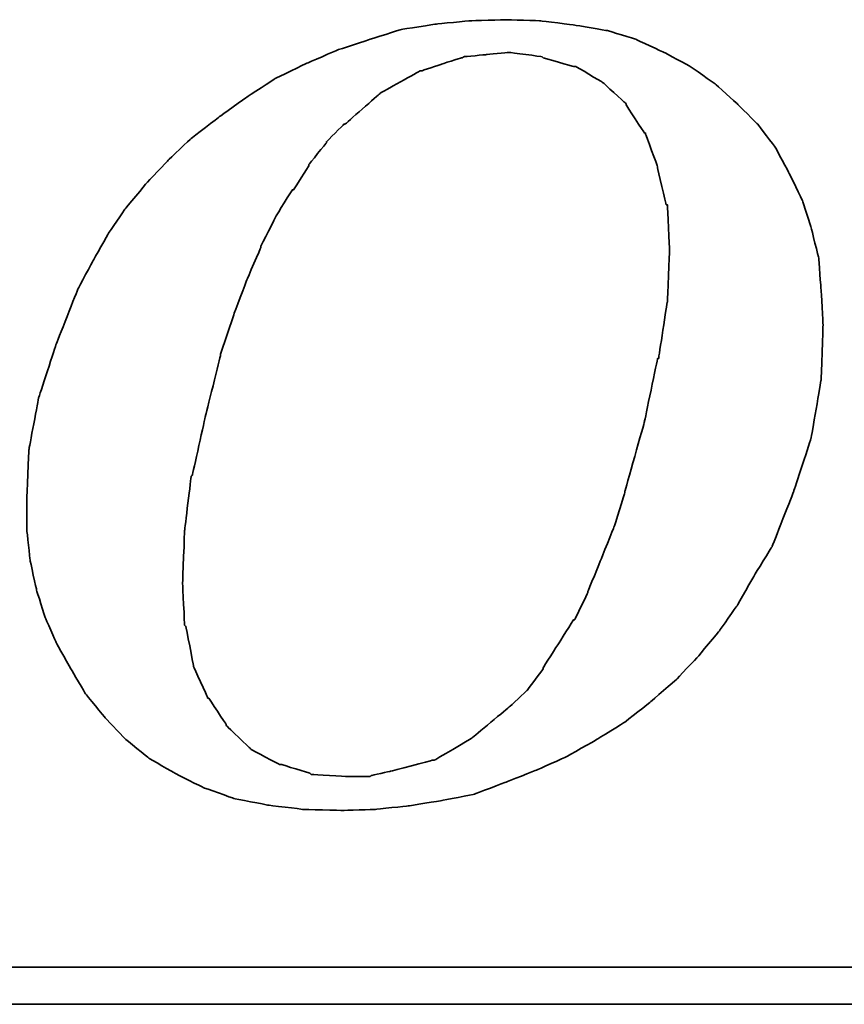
# Model space of a CAD drawing. Header units: millimetres. Extents: x 791 to 1088, y 409 to 508.
# Tile 43 of 51: x 1029.87 to 1032.03, y 442.86 to 445.43. Entities that reach past the tile are written whole.
import ezdxf

# ---------------------------------------------------------------- set-up
doc = ezdxf.new("R2010")
doc.units = ezdxf.units.MM
doc.header["$LTSCALE"] = 0.15
doc.layers.add('DIM', color=4, linetype='CONTINUOUS')
doc.layers.add('layer 1', color=7, linetype='CONTINUOUS')

# ---------------------------------------------------------------- blocks, each defined once
blk = doc.blocks.new('TBI MOTION logo(完整正式版)')
at = {"layer": 'layer 1', "color": 22, "lineweight": 35}
for points, knots in [([(35.79625, -6.98375), (35.79625, -6.98375), (36.23125, -7.43875), (36.23125, -7.43875), (36.23125, -7.43875), (36.23125, -7.43875), (36.75625, -7.87125), (36.75625, -7.87125), (36.75625, -7.87125), (36.75625, -7.87125), (37.33125, -8.20375), (37.33125, -8.20375), (37.33125, -8.20375), (37.33125, -8.20375), (37.95625, -8.51875), (37.95625, -8.51875), (37.95625, -8.51875), (37.95625, -8.51875), (38.62625, -8.75875), (38.62625, -8.75875), (38.62625, -8.75875), (38.62625, -8.75875), (39.37125, -8.90375), (39.37125, -8.90375), (39.37125, -8.90375), (39.37125, -8.90375), (40.14125, -8.99875), (40.14125, -8.99875), (40.14125, -8.99875), (40.14125, -8.99875), (41.02625, -9.02375), (41.02625, -9.02375), (41.02625, -9.02375), (41.02625, -9.02375), (41.74625, -8.99875), (41.74625, -8.99875), (41.74625, -8.99875), (41.74625, -8.99875), (42.46625, -8.92375), (42.46625, -8.92375), (42.46625, -8.92375), (42.46625, -8.92375), (43.21125, -8.80625), (43.21125, -8.80625), (43.21125, -8.80625), (43.21125, -8.80625), (43.93125, -8.66375), (43.93125, -8.66375), (43.93125, -8.66375), (43.93125, -8.66375), (44.62625, -8.39875), (44.62625, -8.39875), (44.62625, -8.39875), (44.62625, -8.39875), (45.29625, -8.13375), (45.29625, -8.13375), (45.29625, -8.13375), (45.29625, -8.13375), (45.94625, -7.84375), (45.94625, -7.84375), (45.94625, -7.84375), (45.94625, -7.84375), (46.61625, -7.46375), (46.61625, -7.46375), (46.61625, -7.46375), (46.61625, -7.46375), (47.24125, -7.07875), (47.24125, -7.07875), (47.24125, -7.07875), (47.24125, -7.07875), (47.81625, -6.62375), (47.81625, -6.62375), (47.81625, -6.62375), (47.81625, -6.62375), (48.36875, -6.14375), (48.36875, -6.14375), (48.36875, -6.14375), (48.36875, -6.14375), (48.84625, -5.64125), (48.84625, -5.64125), (48.84625, -5.64125), (48.84625, -5.64125), (49.32625, -5.06375), (49.32625, -5.06375), (49.32625, -5.06375), (49.32625, -5.06375), (49.71125, -4.51374), (49.71125, -4.51374), (49.71125, -4.51374), (49.71125, -4.51374), (50.09625, -3.83874), (50.09625, -3.83874), (50.09625, -3.83874), (50.09625, -3.83874), (50.48125, -3.21374), (50.48125, -3.21374), (50.48125, -3.21374), (50.48125, -3.21374), (50.96125, -1.99125), (50.96125, -1.99125), (50.96125, -1.99125), (50.96125, -1.99125), (51.34375, -0.81875), (51.34375, -0.81875), (51.34375, -0.81875), (51.34375, -0.81875), (51.56125, 0.45624), (51.56125, 0.45624), (51.56125, 0.45624), (51.56125, 0.45624), (51.60625, 1.67624), (51.60625, 1.67624), (51.60625, 1.67624), (51.60625, 1.67624), (51.56125, 2.44625), (51.56125, 2.44625), (51.56125, 2.44625), (51.56125, 2.44625), (51.51125, 3.14125), (51.51125, 3.14125), (51.51125, 3.14125), (51.51125, 3.14125), (51.34375, 3.81125), (51.34375, 3.81125), (51.34375, 3.81125), (51.34375, 3.81125), (51.15125, 4.41125), (51.15125, 4.41125), (51.15125, 4.41125), (51.15125, 4.41125), (50.86125, 5.01125), (50.86125, 5.01125), (50.86125, 5.01125), (50.86125, 5.01125), (50.55125, 5.58875), (50.55125, 5.58875), (50.55125, 5.58875), (50.55125, 5.58875), (50.16625, 6.09125), (50.16625, 6.09125), (50.16625, 6.09125), (50.16625, 6.09125), (49.71125, 6.54875), (49.71125, 6.54875), (49.71125, 6.54875), (49.71125, 6.54875), (49.23125, 6.98125), (49.23125, 6.98125), (49.23125, 6.98125), (49.23125, 6.98125), (48.67875, 7.36625), (48.67875, 7.36625), (48.67875, 7.36625), (48.67875, 7.36625), (48.10375, 7.67625), (48.10375, 7.67625), (48.10375, 7.67625), (48.10375, 7.67625), (47.48125, 7.96375), (47.48125, 7.96375), (47.48125, 7.96375), (47.48125, 7.96375), (46.85625, 8.15625), (46.85625, 8.15625), (46.85625, 8.15625), (46.85625, 8.15625), (46.13625, 8.27624), (46.13625, 8.27624), (46.13625, 8.27624), (46.13625, 8.27624), (45.39125, 8.37125), (45.39125, 8.37125), (45.39125, 8.37125), (45.39125, 8.37125), (44.62625, 8.39624), (44.62625, 8.39624), (44.62625, 8.39624), (44.62625, 8.39624), (43.83625, 8.37125), (43.83625, 8.37125), (43.83625, 8.37125), (43.83625, 8.37125), (43.09125, 8.30125), (43.09125, 8.30125), (43.09125, 8.30125), (43.09125, 8.30125), (42.32125, 8.18125), (42.32125, 8.18125), (42.32125, 8.18125), (42.32125, 8.18125), (41.62875, 7.96375), (41.62875, 7.96375), (41.62875, 7.96375), (41.62875, 7.96375), (40.90625, 7.72625), (40.90625, 7.72625), (40.90625, 7.72625), (40.90625, 7.72625), (40.23624, 7.43625), (40.23624, 7.43625), (40.23624, 7.43625), (40.23624, 7.43625), (39.54124, 7.10125), (39.54124, 7.10125), (39.54124, 7.10125), (39.54124, 7.10125), (38.91625, 6.69125), (38.91625, 6.69125), (38.91625, 6.69125), (38.91625, 6.69125), (38.31625, 6.26125), (38.31625, 6.26125), (38.31625, 6.26125), (38.31625, 6.26125), (37.69125, 5.78125), (37.69125, 5.78125), (37.69125, 5.78125), (37.69125, 5.78125), (37.18625, 5.30125), (37.18625, 5.30125), (37.18625, 5.30125), (37.18625, 5.30125), (36.70625, 4.79624), (36.70625, 4.79624), (36.70625, 4.79624), (36.70625, 4.79624), (36.23125, 4.22125), (36.23125, 4.22125), (36.23125, 4.22125), (36.23125, 4.22125), (35.87124, 3.69375), (35.87124, 3.69375), (35.87124, 3.69375), (35.87124, 3.69375), (35.53125, 3.09125), (35.53125, 3.09125), (35.53125, 3.09125), (35.53125, 3.09125), (35.19875, 2.47125), (35.19875, 2.47125), (35.19875, 2.47125), (35.19875, 2.47125), (34.71625, 1.24625), (34.71625, 1.24625), (34.71625, 1.24625), (34.71625, 1.24625), (34.33125, 0.06874), (34.33125, 0.06874), (34.33125, 0.06874), (34.33125, 0.06874), (34.11625, -1.07875), (34.11625, -1.07875), (34.11625, -1.07875), (34.11625, -1.07875), (34.07125, -2.15875), (34.07125, -2.15875), (34.07125, -2.15875), (34.07125, -2.15875), (34.07125, -2.85375), (34.07125, -2.85375), (34.07125, -2.85375), (34.07125, -2.85375), (34.14125, -3.50375), (34.14125, -3.50375), (34.14125, -3.50375), (34.14125, -3.50375), (34.28625, -4.17375), (34.28625, -4.17375), (34.28625, -4.17375), (34.28625, -4.17375), (34.47625, -4.77624), (34.47625, -4.77624), (34.47625, -4.77624), (34.47625, -4.77624), (34.71625, -5.32625), (34.71625, -5.32625), (34.71625, -5.32625), (34.71625, -5.32625), (35.05375, -5.92875), (35.05375, -5.92875), (35.05375, -5.92875), (35.05375, -5.92875), (35.36375, -6.45375), (35.36375, -6.45375), (35.36375, -6.45375), (35.36375, -6.45375), (35.79625, -6.98375), (35.79625, -6.98375)], [0, 0, 0, 0, 0.01388889, 0.01388889, 0.01388889, 0.0138889, 0.02777778, 0.02777778, 0.02777778, 0.02777779, 0.04166667, 0.04166667, 0.04166667, 0.04166668, 0.05555556, 0.05555556, 0.05555556, 0.05555557, 0.06944444, 0.06944444, 0.06944444, 0.06944445, 0.08333333, 0.08333333, 0.08333333, 0.08333334, 0.09722222, 0.09722222, 0.09722222, 0.09722223, 0.11111111, 0.11111111, 0.11111111, 0.11111112, 0.125, 0.125, 0.125, 0.12500001, 0.13888889, 0.13888889, 0.13888889, 0.1388889, 0.15277778, 0.15277778, 0.15277778, 0.15277779, 0.16666667, 0.16666667, 0.16666667, 0.16666668, 0.18055556, 0.18055556, 0.18055556, 0.18055557, 0.19444444, 0.19444444, 0.19444444, 0.19444445, 0.20833333, 0.20833333, 0.20833333, 0.20833334, 0.22222222, 0.22222222, 0.22222222, 0.22222223, 0.23611111, 0.23611111, 0.23611111, 0.23611112, 0.25, 0.25, 0.25, 0.25000001, 0.26388889, 0.26388889, 0.26388889, 0.2638889, 0.27777778, 0.27777778, 0.27777778, 0.27777779, 0.29166667, 0.29166667, 0.29166667, 0.29166668, 0.30555556, 0.30555556, 0.30555556, 0.30555557, 0.31944444, 0.31944444, 0.31944444, 0.31944445, 0.33333333, 0.33333333, 0.33333333, 0.33333334, 0.34722222, 0.34722222, 0.34722222, 0.34722223, 0.36111111, 0.36111111, 0.36111111, 0.36111112, 0.375, 0.375, 0.375, 0.37500001, 0.38888889, 0.38888889, 0.38888889, 0.3888889, 0.40277778, 0.40277778, 0.40277778, 0.40277779, 0.41666667, 0.41666667, 0.41666667, 0.41666668, 0.43055556, 0.43055556, 0.43055556, 0.43055557, 0.44444444, 0.44444444, 0.44444444, 0.44444445, 0.45833333, 0.45833333, 0.45833333, 0.45833334, 0.47222222, 0.47222222, 0.47222222, 0.47222223, 0.48611111, 0.48611111, 0.48611111, 0.48611112, 0.5, 0.5, 0.5, 0.50000001, 0.51388889, 0.51388889, 0.51388889, 0.5138889, 0.52777778, 0.52777778, 0.52777778, 0.52777779, 0.54166667, 0.54166667, 0.54166667, 0.54166668, 0.55555556, 0.55555556, 0.55555556, 0.55555557, 0.56944444, 0.56944444, 0.56944444, 0.56944445, 0.58333333, 0.58333333, 0.58333333, 0.58333334, 0.59722222, 0.59722222, 0.59722222, 0.59722223, 0.61111111, 0.61111111, 0.61111111, 0.61111112, 0.625, 0.625, 0.625, 0.62500001, 0.63888889, 0.63888889, 0.63888889, 0.6388889, 0.65277778, 0.65277778, 0.65277778, 0.65277779, 0.66666667, 0.66666667, 0.66666667, 0.66666668, 0.68055556, 0.68055556, 0.68055556, 0.68055557, 0.69444444, 0.69444444, 0.69444444, 0.69444445, 0.70833333, 0.70833333, 0.70833333, 0.70833334, 0.72222222, 0.72222222, 0.72222222, 0.72222223, 0.73611111, 0.73611111, 0.73611111, 0.73611112, 0.75, 0.75, 0.75, 0.75000001, 0.76388889, 0.76388889, 0.76388889, 0.7638889, 0.77777778, 0.77777778, 0.77777778, 0.77777779, 0.79166667, 0.79166667, 0.79166667, 0.79166668, 0.80555556, 0.80555556, 0.80555556, 0.80555557, 0.81944444, 0.81944444, 0.81944444, 0.81944445, 0.83333333, 0.83333333, 0.83333333, 0.83333334, 0.84722222, 0.84722222, 0.84722222, 0.84722223, 0.86111111, 0.86111111, 0.86111111, 0.86111112, 0.875, 0.875, 0.875, 0.87500001, 0.88888889, 0.88888889, 0.88888889, 0.8888889, 0.90277778, 0.90277778, 0.90277778, 0.90277779, 0.91666667, 0.91666667, 0.91666667, 0.91666668, 0.93055556, 0.93055556, 0.93055556, 0.93055557, 0.94444444, 0.94444444, 0.94444444, 0.94444445, 0.95833333, 0.95833333, 0.95833333, 0.95833334, 0.97222222, 0.97222222, 0.97222222, 0.97222223, 0.98611111, 0.98611111, 0.98611111, 0.98611112, 1, 1, 1, 1]), ([(38.33875, 1.03124), (38.33875, 1.03124), (38.62625, 1.89625), (38.62625, 1.89625), (38.62625, 1.89625), (38.62625, 1.89625), (38.91625, 2.66375), (38.91625, 2.66375), (38.91625, 2.66375), (38.91625, 2.66375), (39.22625, 3.38125), (39.22625, 3.38125), (39.22625, 3.38125), (39.22625, 3.38125), (39.22625, 3.40624), (39.22625, 3.40624), (39.22625, 3.40624), (39.22625, 3.40624), (39.56124, 4.07624), (39.56124, 4.07624), (39.56124, 4.07624), (39.56124, 4.07624), (39.92125, 4.65125), (39.92125, 4.65125), (39.92125, 4.65125), (39.92125, 4.65125), (39.94625, 4.65125), (39.94625, 4.65125), (39.94625, 4.65125), (39.94625, 4.65125), (40.28125, 5.17875), (40.28125, 5.17875), (40.28125, 5.17875), (40.28125, 5.17875), (40.28125, 5.20375), (40.28125, 5.20375), (40.28125, 5.20375), (40.28125, 5.20375), (40.66875, 5.68625), (40.66875, 5.68625), (40.66875, 5.68625), (40.66875, 5.68625), (40.66875, 5.70625), (40.66875, 5.70625), (40.66875, 5.70625), (40.66875, 5.70625), (41.05124, 6.09125), (41.05124, 6.09125), (41.05124, 6.09125), (41.05124, 6.09125), (41.07625, 6.09125), (41.07625, 6.09125), (41.07625, 6.09125), (41.07625, 6.09125), (41.84125, 6.76625), (41.84125, 6.76625), (41.84125, 6.76625), (41.84125, 6.76625), (41.86625, 6.78625), (41.86625, 6.78625), (41.86625, 6.78625), (41.86625, 6.78625), (42.73125, 7.26624), (42.73125, 7.26624), (42.73125, 7.26624), (42.73125, 7.26624), (42.75625, 7.26624), (42.75625, 7.26624), (42.75625, 7.26624), (42.75625, 7.26624), (43.18625, 7.41125), (43.18625, 7.41125), (43.18625, 7.41125), (43.18625, 7.41125), (43.64125, 7.55625), (43.64125, 7.55625), (43.64125, 7.55625), (43.64125, 7.55625), (43.66625, 7.55625), (43.66625, 7.55625), (43.66625, 7.55625), (43.66625, 7.55625), (43.69125, 7.58124), (43.69125, 7.58124), (43.69125, 7.58124), (43.69125, 7.58124), (44.19125, 7.62625), (44.19125, 7.62625), (44.19125, 7.62625), (44.19125, 7.62625), (44.67125, 7.67625), (44.67125, 7.67625), (44.67125, 7.67625), (44.67125, 7.67625), (44.69625, 7.67625), (44.69625, 7.67625), (44.69625, 7.67625), (44.69625, 7.67625), (45.41875, 7.58124), (45.41875, 7.58124), (45.41875, 7.58124), (45.41875, 7.58124), (45.44125, 7.55625), (45.44125, 7.55625), (45.44125, 7.55625), (45.44125, 7.55625), (46.11125, 7.36625), (46.11125, 7.36625), (46.11125, 7.36625), (46.11125, 7.36625), (46.13625, 7.36625), (46.13625, 7.36625), (46.13625, 7.36625), (46.13625, 7.36625), (46.15875, 7.36625), (46.15875, 7.36625), (46.15875, 7.36625), (46.15875, 7.36625), (46.73625, 7.02624), (46.73625, 7.02624), (46.73625, 7.02624), (46.73625, 7.02624), (46.76125, 7.00624), (46.76125, 7.00624), (46.76125, 7.00624), (46.76125, 7.00624), (47.24125, 6.57124), (47.24125, 6.57124), (47.24125, 6.57124), (47.24125, 6.57124), (47.26625, 6.54875), (47.26625, 6.54875), (47.26625, 6.54875), (47.26625, 6.54875), (47.26625, 6.52375), (47.26625, 6.52375), (47.26625, 6.52375), (47.26625, 6.52375), (47.67375, 5.89875), (47.67375, 5.89875), (47.67375, 5.89875), (47.67375, 5.89875), (47.69625, 5.89875), (47.69625, 5.89875), (47.69625, 5.89875), (47.69625, 5.89875), (47.69625, 5.87625), (47.69625, 5.87625), (47.69625, 5.87625), (47.69625, 5.87625), (47.96125, 5.15625), (47.96125, 5.15625), (47.96125, 5.15625), (47.96125, 5.15625), (47.96125, 5.13125), (47.96125, 5.13125), (47.96125, 5.13125), (47.96125, 5.13125), (48.15125, 4.31875), (48.15125, 4.31875), (48.15125, 4.31875), (48.15125, 4.31875), (48.17625, 4.31875), (48.17625, 4.31875), (48.17625, 4.31875), (48.17625, 4.31875), (48.17625, 4.29125), (48.17625, 4.29125), (48.17625, 4.29125), (48.17625, 4.29125), (48.22625, 3.33125), (48.22625, 3.33125), (48.22625, 3.33125), (48.22625, 3.33125), (48.22625, 3.30875), (48.22625, 3.30875), (48.22625, 3.30875), (48.22625, 3.30875), (48.17625, 2.20624), (48.17625, 2.20624), (48.17625, 2.20624), (48.17625, 2.20624), (48.17625, 2.18124), (48.17625, 2.18124), (48.17625, 2.18124), (48.17625, 2.18124), (47.98375, 0.93624), (47.98375, 0.93624), (47.98375, 0.93624), (47.98375, 0.93624), (47.96125, 0.93624), (47.96125, 0.93624), (47.96125, 0.93624), (47.96125, 0.93624), (47.67375, -0.45874), (47.67375, -0.45874), (47.67375, -0.45874), (47.67375, -0.45874), (47.24125, -1.99125), (47.24125, -1.99125), (47.24125, -1.99125), (47.24125, -1.99125), (47.24125, -2.01874), (47.24125, -2.01874), (47.24125, -2.01874), (47.24125, -2.01874), (47.00125, -2.78375), (47.00125, -2.78375), (47.00125, -2.78375), (47.00125, -2.78375), (46.71125, -3.50375), (46.71125, -3.50375), (46.71125, -3.50375), (46.71125, -3.50375), (46.42625, -4.19875), (46.42625, -4.19875), (46.42625, -4.19875), (46.42625, -4.19875), (46.42625, -4.22375), (46.42625, -4.22375), (46.42625, -4.22375), (46.42625, -4.22375), (46.13625, -4.82374), (46.13625, -4.82374), (46.13625, -4.82374), (46.13625, -4.82374), (46.11125, -4.82374), (46.11125, -4.82374), (46.11125, -4.82374), (46.11125, -4.82374), (45.77625, -5.35125), (45.77625, -5.35125), (45.77625, -5.35125), (45.77625, -5.35125), (45.44125, -5.87875), (45.44125, -5.87875), (45.44125, -5.87875), (45.44125, -5.87875), (45.44125, -5.90375), (45.44125, -5.90375), (45.44125, -5.90375), (45.44125, -5.90375), (45.10625, -6.35875), (45.10625, -6.35875), (45.10625, -6.35875), (45.10625, -6.35875), (45.08125, -6.38375), (45.08125, -6.38375), (45.08125, -6.38375), (45.08125, -6.38375), (44.69625, -6.74375), (44.69625, -6.74375), (44.69625, -6.74375), (44.69625, -6.74375), (43.88375, -7.41625), (43.88375, -7.41625), (43.88375, -7.41625), (43.88375, -7.41625), (43.85625, -7.43875), (43.85625, -7.43875), (43.85625, -7.43875), (43.85625, -7.43875), (43.04125, -7.91875), (43.04125, -7.91875), (43.04125, -7.91875), (43.04125, -7.91875), (43.01625, -7.91875), (43.01625, -7.91875), (43.01625, -7.91875), (43.01625, -7.91875), (42.99625, -7.91875), (42.99625, -7.91875), (42.99625, -7.91875), (42.99625, -7.91875), (42.08125, -8.15875), (42.08125, -8.15875), (42.08125, -8.15875), (42.08125, -8.15875), (41.65125, -8.25625), (41.65125, -8.25625), (41.65125, -8.25625), (41.65125, -8.25625), (41.62875, -8.27875), (41.62875, -8.27875), (41.62875, -8.27875), (41.62875, -8.27875), (41.60125, -8.27875), (41.60125, -8.27875), (41.60125, -8.27875), (41.60125, -8.27875), (41.12125, -8.27875), (41.12125, -8.27875), (41.12125, -8.27875), (41.12125, -8.27875), (40.35624, -8.23125), (40.35624, -8.23125), (40.35624, -8.23125), (40.35624, -8.23125), (40.33125, -8.23125), (40.33125, -8.23125), (40.33125, -8.23125), (40.33125, -8.23125), (40.30625, -8.20375), (40.30625, -8.20375), (40.30625, -8.20375), (40.30625, -8.20375), (39.68375, -8.01375), (39.68375, -8.01375), (39.68375, -8.01375), (39.68375, -8.01375), (39.66124, -8.01375), (39.66124, -8.01375), (39.66124, -8.01375), (39.66124, -8.01375), (39.63625, -8.01375), (39.63625, -8.01375), (39.63625, -8.01375), (39.63625, -8.01375), (39.01125, -7.67875), (39.01125, -7.67875), (39.01125, -7.67875), (39.01125, -7.67875), (38.98875, -7.65375), (38.98875, -7.65375), (38.98875, -7.65375), (38.98875, -7.65375), (38.48625, -7.17375), (38.48625, -7.17375), (38.48625, -7.17375), (38.48625, -7.17375), (38.45875, -7.14875), (38.45875, -7.14875), (38.45875, -7.14875), (38.45875, -7.14875), (38.45875, -7.12875), (38.45875, -7.12875), (38.45875, -7.12875), (38.45875, -7.12875), (38.07625, -6.54875), (38.07625, -6.54875), (38.07625, -6.54875), (38.07625, -6.54875), (38.05125, -6.54875), (38.05125, -6.54875), (38.05125, -6.54875), (38.05125, -6.54875), (38.05125, -6.52875), (38.05125, -6.52875), (38.05125, -6.52875), (38.05125, -6.52875), (37.74125, -5.85375), (37.74125, -5.85375), (37.74125, -5.85375), (37.74125, -5.85375), (37.74125, -5.82875), (37.74125, -5.82875), (37.74125, -5.82875), (37.74125, -5.82875), (37.57375, -4.96875), (37.57375, -4.96875), (37.57375, -4.96875), (37.57375, -4.96875), (37.54625, -4.94375), (37.54625, -4.94375), (37.54625, -4.94375), (37.54625, -4.94375), (37.50125, -4.03375), (37.50125, -4.03375), (37.50125, -4.03375), (37.50125, -4.03375), (37.50125, -4.00875), (37.50125, -4.00875), (37.50125, -4.00875), (37.50125, -4.00875), (37.54625, -2.85375), (37.54625, -2.85375), (37.54625, -2.85375), (37.54625, -2.85375), (37.69125, -1.65875), (37.69125, -1.65875), (37.69125, -1.65875), (37.69125, -1.65875), (37.71624, -1.63375), (37.71624, -1.63375), (37.71624, -1.63375), (37.71624, -1.63375), (38.00375, -0.33875), (38.00375, -0.33875), (38.00375, -0.33875), (38.00375, -0.33875), (38.33875, 1.00624), (38.33875, 1.00624), (38.33875, 1.00624), (38.33875, 1.00624), (38.33875, 1.03124), (38.33875, 1.03124)], [0, 0, 0, 0, 0.01010101, 0.01010101, 0.01010101, 0.01010102, 0.02020202, 0.02020202, 0.02020202, 0.02020203, 0.03030303, 0.03030303, 0.03030303, 0.03030304, 0.04040404, 0.04040404, 0.04040404, 0.04040405, 0.05050505, 0.05050505, 0.05050505, 0.05050506, 0.06060606, 0.06060606, 0.06060606, 0.06060607, 0.07070707, 0.07070707, 0.07070707, 0.07070708, 0.08080808, 0.08080808, 0.08080808, 0.08080809, 0.09090909, 0.09090909, 0.09090909, 0.0909091, 0.1010101, 0.1010101, 0.1010101, 0.10101011, 0.11111111, 0.11111111, 0.11111111, 0.11111112, 0.12121212, 0.12121212, 0.12121212, 0.12121213, 0.13131313, 0.13131313, 0.13131313, 0.13131314, 0.14141414, 0.14141414, 0.14141414, 0.14141415, 0.15151515, 0.15151515, 0.15151515, 0.15151516, 0.16161616, 0.16161616, 0.16161616, 0.16161617, 0.17171717, 0.17171717, 0.17171717, 0.17171718, 0.18181818, 0.18181818, 0.18181818, 0.18181819, 0.19191919, 0.19191919, 0.19191919, 0.1919192, 0.2020202, 0.2020202, 0.2020202, 0.20202021, 0.21212121, 0.21212121, 0.21212121, 0.21212122, 0.22222222, 0.22222222, 0.22222222, 0.22222223, 0.23232323, 0.23232323, 0.23232323, 0.23232324, 0.24242424, 0.24242424, 0.24242424, 0.24242425, 0.25252525, 0.25252525, 0.25252525, 0.25252526, 0.26262626, 0.26262626, 0.26262626, 0.26262627, 0.27272727, 0.27272727, 0.27272727, 0.27272728, 0.28282828, 0.28282828, 0.28282828, 0.28282829, 0.29292929, 0.29292929, 0.29292929, 0.2929293, 0.3030303, 0.3030303, 0.3030303, 0.30303031, 0.31313131, 0.31313131, 0.31313131, 0.31313132, 0.32323232, 0.32323232, 0.32323232, 0.32323233, 0.33333333, 0.33333333, 0.33333333, 0.33333334, 0.34343434, 0.34343434, 0.34343434, 0.34343435, 0.35353535, 0.35353535, 0.35353535, 0.35353536, 0.36363636, 0.36363636, 0.36363636, 0.36363637, 0.37373737, 0.37373737, 0.37373737, 0.37373738, 0.38383838, 0.38383838, 0.38383838, 0.38383839, 0.39393939, 0.39393939, 0.39393939, 0.3939394, 0.4040404, 0.4040404, 0.4040404, 0.40404041, 0.41414141, 0.41414141, 0.41414141, 0.41414142, 0.42424242, 0.42424242, 0.42424242, 0.42424243, 0.43434343, 0.43434343, 0.43434343, 0.43434344, 0.44444444, 0.44444444, 0.44444444, 0.44444445, 0.45454545, 0.45454545, 0.45454545, 0.45454546, 0.46464646, 0.46464646, 0.46464646, 0.46464647, 0.47474747, 0.47474747, 0.47474747, 0.47474748, 0.48484848, 0.48484848, 0.48484848, 0.48484849, 0.49494949, 0.49494949, 0.49494949, 0.4949495, 0.50505051, 0.50505051, 0.50505051, 0.50505052, 0.51515152, 0.51515152, 0.51515152, 0.51515153, 0.52525253, 0.52525253, 0.52525253, 0.52525254, 0.53535354, 0.53535354, 0.53535354, 0.53535355, 0.54545455, 0.54545455, 0.54545455, 0.54545456, 0.55555556, 0.55555556, 0.55555556, 0.55555557, 0.56565657, 0.56565657, 0.56565657, 0.56565658, 0.57575758, 0.57575758, 0.57575758, 0.57575759, 0.58585859, 0.58585859, 0.58585859, 0.5858586, 0.5959596, 0.5959596, 0.5959596, 0.59595961, 0.60606061, 0.60606061, 0.60606061, 0.60606062, 0.61616162, 0.61616162, 0.61616162, 0.61616163, 0.62626263, 0.62626263, 0.62626263, 0.62626264, 0.63636364, 0.63636364, 0.63636364, 0.63636365, 0.64646465, 0.64646465, 0.64646465, 0.64646466, 0.65656566, 0.65656566, 0.65656566, 0.65656567, 0.66666667, 0.66666667, 0.66666667, 0.66666668, 0.67676768, 0.67676768, 0.67676768, 0.67676769, 0.68686869, 0.68686869, 0.68686869, 0.6868687, 0.6969697, 0.6969697, 0.6969697, 0.69696971, 0.70707071, 0.70707071, 0.70707071, 0.70707072, 0.71717172, 0.71717172, 0.71717172, 0.71717173, 0.72727273, 0.72727273, 0.72727273, 0.72727274, 0.73737374, 0.73737374, 0.73737374, 0.73737375, 0.74747475, 0.74747475, 0.74747475, 0.74747476, 0.75757576, 0.75757576, 0.75757576, 0.75757577, 0.76767677, 0.76767677, 0.76767677, 0.76767678, 0.77777778, 0.77777778, 0.77777778, 0.77777779, 0.78787879, 0.78787879, 0.78787879, 0.7878788, 0.7979798, 0.7979798, 0.7979798, 0.79797981, 0.80808081, 0.80808081, 0.80808081, 0.80808082, 0.81818182, 0.81818182, 0.81818182, 0.81818183, 0.82828283, 0.82828283, 0.82828283, 0.82828284, 0.83838384, 0.83838384, 0.83838384, 0.83838385, 0.84848485, 0.84848485, 0.84848485, 0.84848486, 0.85858586, 0.85858586, 0.85858586, 0.85858587, 0.86868687, 0.86868687, 0.86868687, 0.86868688, 0.87878788, 0.87878788, 0.87878788, 0.87878789, 0.88888889, 0.88888889, 0.88888889, 0.8888889, 0.8989899, 0.8989899, 0.8989899, 0.89898991, 0.90909091, 0.90909091, 0.90909091, 0.90909092, 0.91919192, 0.91919192, 0.91919192, 0.91919193, 0.92929293, 0.92929293, 0.92929293, 0.92929294, 0.93939394, 0.93939394, 0.93939394, 0.93939395, 0.94949495, 0.94949495, 0.94949495, 0.94949496, 0.95959596, 0.95959596, 0.95959596, 0.95959597, 0.96969697, 0.96969697, 0.96969697, 0.96969698, 0.97979798, 0.97979798, 0.97979798, 0.97979799, 0.98989899, 0.98989899, 0.98989899, 0.989899, 1, 1, 1, 1]), ([(75.90875, -9.47875), (75.90875, -9.47875), (75.90875, -12.28625), (75.90875, -12.28625), (75.90875, -12.28625), (75.90875, -12.28625), (75.90875, -12.47875), (75.90875, -12.47875), (75.90875, -12.47875), (75.90875, -12.47875), (75.71625, -12.47875), (75.71625, -12.47875), (75.71625, -12.47875), (75.71625, -12.47875), (-88.32875, -12.47875), (-88.32875, -12.47875), (-88.32875, -12.47875), (-88.32875, -12.47875), (-88.32875, -13.29375), (-88.32875, -13.29375), (-88.32875, -13.29375), (-88.32875, -13.29375), (82.89125, -13.29375), (82.89125, -13.29375), (82.89125, -13.29375), (82.89125, -13.29375), (75.90875, -9.47875), (75.90875, -9.47875)], [0, 0, 0, 0, 0.14285714, 0.14285714, 0.14285714, 0.14285715, 0.28571429, 0.28571429, 0.28571429, 0.2857143, 0.42857143, 0.42857143, 0.42857143, 0.42857144, 0.57142857, 0.57142857, 0.57142857, 0.57142858, 0.71428571, 0.71428571, 0.71428571, 0.71428572, 0.85714286, 0.85714286, 0.85714286, 0.85714287, 1, 1, 1, 1])]:
    blk.add_open_spline(points, degree=3, knots=knots, dxfattribs=at)

msp = doc.modelspace()

# ---------------------------------------------------------------- block references
at = {"layer": 'DIM', "color": 7, "xscale": 0.1185822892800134, "yscale": 0.1185822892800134, "zscale": 0.1185822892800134}
msp.add_blockref('TBI MOTION logo(完整正式版)', (1025.8528, 444.4392), dxfattribs=at)

doc.saveas('drawing.dxf')
